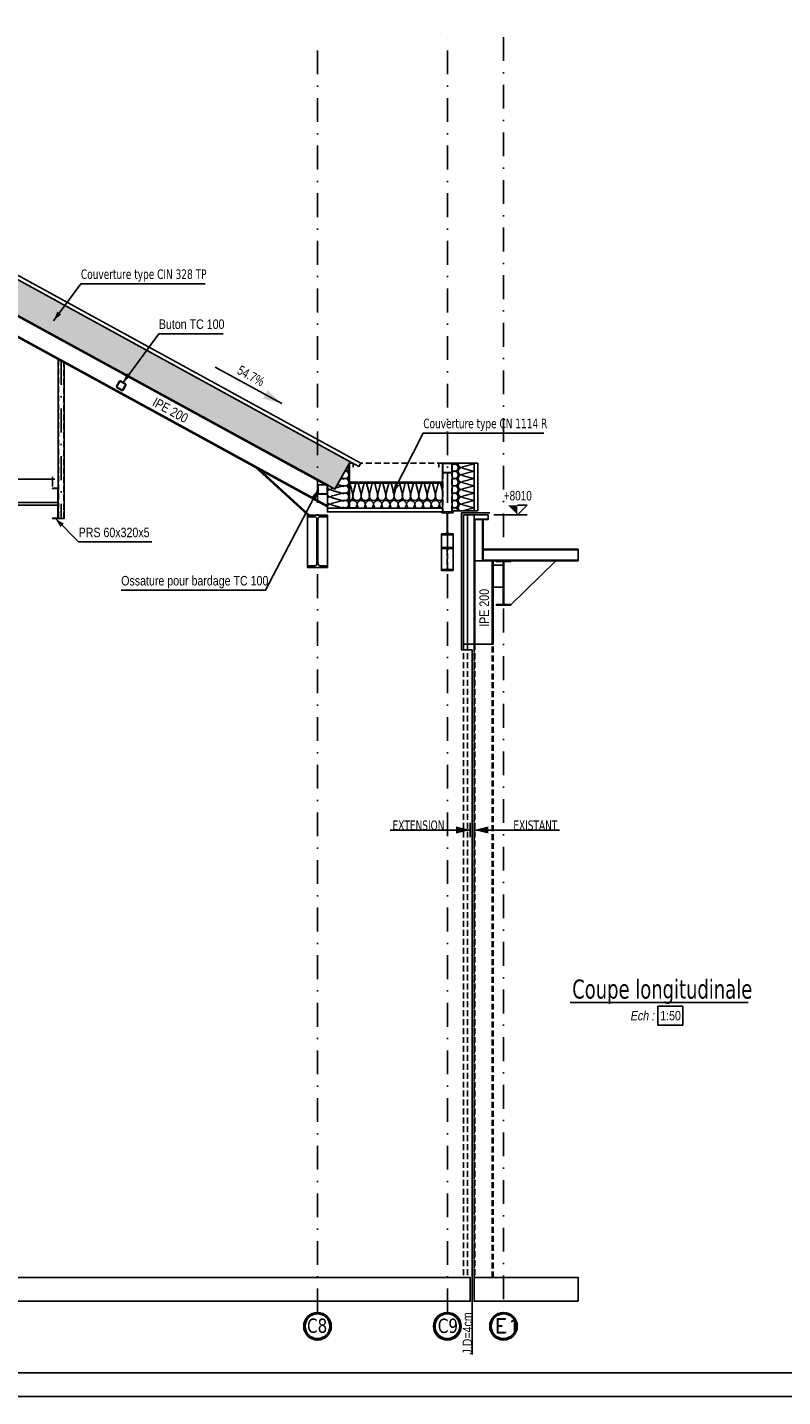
# Model space of a CAD drawing. Extents: x 293186 to 369035, y -341273 to -122059.
# Tile 30 of 64: x 329662 to 337599, y -247460 to -233082. Entities that reach past the tile are written whole.
import ezdxf

# ---------------------------------------------------------------- set-up
doc = ezdxf.new("R2010")
doc.units = 0
doc.header["$LTSCALE"] = 50
for name, pattern in [('CADWORK_21', [0]), ('DASHDOT', [10, 5, -2.5, 0, -2.5]), ('HIDDEN', [1.875, 1.25, -0.625])]:
    doc.linetypes.add(name, pattern=pattern)
doc.layers.get('0').update_dxf_attribs({"color": 1, "linetype": 'CONTINUOUS'})
doc.layers.add('ECHELLE_1_50', color=7, linetype='CONTINUOUS')
doc.styles.add('ARIAL', font='txt')
doc.styles.add('CADWORK5', font='ROMAND', dxfattribs={"width": 0.8})
doc.styles.add('TAHOMA', font='txt')

# ---------------------------------------------------------------- blocks, each defined once
blk = doc.blocks.new('CDWK_EXTR_3')
at = {"color": 0}
blk.add_line((0, 1), (0, -1), dxfattribs=at)
blk.add_solid([(0, 0), (2, 0.5), (2, -0.5)], dxfattribs=at)
blk = doc.blocks.new('CDWK_EXTR_2')
at = {"color": 0}
blk.add_solid([(0, 0), (2, 0.5), (2, -0.5)], dxfattribs=at)
blk = doc.blocks.new('*D188')
at = {"layer": 'ECHELLE_1_50', "color": 150}
for p, q in [((334813, -238199), (334913, -238099)), ((334913, -238099), (334813, -238099)), ((334913, -238199), (334563, -238199))]:
    blk.add_line(p, q, dxfattribs=at)
blk.add_solid([(334813, -238199), (334813, -238099), (334713, -238099)], dxfattribs=at)
at = {"layer": 'ECHELLE_1_50', "color": 26, "style": 'ARIAL', "width": 0.75}
blk.add_text('+8010', height=100, dxfattribs=at).set_placement((334669, -238049))
blk = doc.blocks.new('*D190')
at = {"layer": 'ECHELLE_1_50'}
h = blk.add_hatch(color=150, dxfattribs=at)
edge = h.paths.add_edge_path()
edge.add_arc((328727, -237827), 6.25, 0, 360)
h = blk.add_hatch(color=150, dxfattribs=at)
edge = h.paths.add_edge_path()
edge.add_arc((329927, -237827), 6.25, 0, 360)
at = {"layer": 'ECHELLE_1_50', "color": 150}
for p, q in [((328727, -237802), (328727, -237902)), ((329927, -237802), (329927, -237902)), ((328702, -237827), (329952, -237827))]:
    blk.add_line(p, q, dxfattribs=at)
at = {"layer": 'ECHELLE_1_50', "color": 26, "style": 'ARIAL', "width": 0.75}
blk.add_text('1200', height=100, dxfattribs=at).set_placement((329213, -237777))

msp = doc.modelspace()

# ---------------------------------------------------------------- hatches: boundary and pattern name
at = {"layer": 'ECHELLE_1_50', "linetype": 'CONTINUOUS'}
h = msp.add_hatch(dxfattribs=at)
h.set_pattern_fill('ISOL_01', color=32, angle=-28.6663, style=0, pattern_type=2)
h.set_pattern_definition([(-28.66631, (-6.46, 3.53), (158.30422, 289.55263), [14.731066, -40.269186]), (61.33369, (-26.16, 66.81), (-96.517534, 52.76807), [8.92532, -321.07613]), (61.33369, (131.92, 241.29), (-96.517534, 52.76807), [8.92532, -321.07613]), (76.2661535, (79.152, 32.856), (61.7806357, 342.3222057), [203.26897, -1504.39766]), (46.401224, (81.453, 31.598), (-254.8262923, -236.7802783), [203.26897, -1504.39766]), (-13.411192, (6.463, -3.533), (-96.5175298, 52.7680703), [14.95042, -1239.24805]), (136.078577, (-6.463, 3.533), (-96.5175397, 52.7680522), [14.95042, -1239.24805]), (-13.411192, (185.558, 270.17), (-96.5175298, 52.7680703), [14.95042, -1239.24805]), (-43.9214304, (213.026, 259.635), (96.5175326, -52.768065), [14.95042, -1239.24805]), (2.297445, (21.005, -7), (-96.517551, 52.768078), [14.36288, -627.0446]), (120.369929, (-17.3, 13.943), (-96.517547, 52.7680855), [14.36288, -627.0446]), (2.297445, (171.206, 269.594), (-96.517551, 52.768078), [14.36288, -627.0446]), (-59.630068, (223.794, 249.265), (96.5175506, -52.768079), [14.36288, -627.0446]), (16.333689, (35.36, -6.425), (-96.51756, 52.768083), [12.21431, -454.47822]), (106.333689, (-24.49, 26.296), (-96.51756, 52.768083), [12.21431, -454.47822]), (16.333689, (159.485, 266.16), (-96.51756, 52.768083), [12.21431, -454.47822]), (-73.666311, (231.056, 236.87), (96.51756, -52.768083), [12.21431, -454.47822]), (27.643622, (47.08, -2.99), (-96.517554, 52.768066), [12.81161, -383.80075]), (95.023752, (-27.93, 38.02), (-96.517539, 52.768094), [12.81161, -383.80075]), (27.643622, (148.14, 260.21), (-96.517554, 52.768066), [12.81161, -383.80075]), (-84.976244, (234.49, 225.15), (96.517542, -52.768088), [12.81161, -383.80075]), (42.898737, (58.43, 2.95), (-96.517558, 52.768076), [16.29085, -331.56123]), (79.76864, (-29.05, 50.78), (-96.517553, 52.768086), [16.29085, -331.56123]), (42.898737, (136.2, 249.13), (-96.517558, 52.768076), [16.29085, -331.56123]), (-100.23136, (235.61, 212.39), (96.517553, -52.768086), [16.29085, -331.56123]), (54.993494, (-21.875, 74.643), (-413.126033, -526.3372007), [11.87078, -984.22593]), (67.673884, (74.643, 21.875), (220.0908913, 631.8733793), [11.87078, -984.22593]), (234.993509, (131.92, 241.294), (413.1258927, 526.3373107), [11.87078, -984.22593]), (-112.326116, (131.92, 241.294), (-220.0908913, -631.8733793), [11.87078, -984.22593])])
h.paths.add_polyline_path([(333055, -237642), (328361, -235075), (328361, -235451), (332894, -237930)])
h = msp.add_hatch(dxfattribs=at)
h.set_pattern_fill('ISOL_01', color=32, angle=-90, style=0, pattern_type=2)
h.set_pattern_definition([(-90, (-5e-09, 5.13), (230, 2e-07), [10.267062, -28.06628]), (6e-08, (32.11, 38.33), (-8e-08, 76.666661), [6.22065, -223.779355]), (6e-08, (191.67, 2e-07), (-8e-08, 76.666661), [6.22065, -223.779355]), (14.9324647, (46.556, -37.42), (229.99890126, 76.6708662), [141.671697, -1048.51501]), (-14.9324645, (46.556, -39.247), (-229.9989014, 76.67086575), [141.671697, -1048.51501]), (-74.7448806, (5e-09, -5.134), (2e-06, 76.6666583), [10.419943, -863.714573]), (74.7448884, (-5e-09, 5.134), (-1.23e-05, 76.6666583), [10.419943, -863.714573]), (-74.7448806, (227.258, -23.147), (2e-06, 76.6666583), [10.419943, -863.714573]), (-105.255119, (230, -43.467), (2.1e-06, -76.6666583), [10.419943, -863.714573]), (-59.036243, (2.74, -15.186), (-6e-07, 76.666674), [10.01045, -437.02918]), (59.03624, (2.74, 15.243), (5.5e-06, 76.666674), [10.01045, -437.02918]), (-59.036243, (222.108, -14.563), (-6e-07, 76.666674), [10.01045, -437.02918]), (-120.963757, (227.26, -53.52), (-4e-07, -76.666674), [10.01045, -437.02918]), (-45, (7.89, -23.77), (-8e-08, 76.666681), [8.512967, -316.756166]), (45, (7.89, 23.77), (-8e-08, 76.666681), [8.512967, -316.756166]), (-45, (216.09, -8.544), (-8e-08, 76.666681), [8.512967, -316.756166]), (-135, (222.11, -62.104), (8e-08, -76.666681), [8.512967, -316.756166]), (-33.690067, (13.91, -29.79), (-9e-06, 76.666672), [8.929267, -267.496325]), (33.690064, (13.91, 29.79), (1.4e-05, 76.666672), [8.929267, -267.496325]), (-33.690067, (208.66, -3.59), (-9e-06, 76.666672), [8.929267, -267.496325]), (-146.309933, (216.09, -68.12), (-9e-06, -76.666672), [8.929267, -267.496325]), (-18.434952, (21.34, -34.74), (-4e-06, 76.666677), [11.35418, -231.087122]), (18.434952, (21.34, 34.74), (4e-06, 76.666677), [11.35418, -231.087122]), (-18.434952, (197.89, 2e-07), (-4e-06, 76.666677), [11.35418, -231.087122]), (-161.565048, (208.66, -73.076), (-4e-06, -76.666677), [11.35418, -231.087122]), (-6.3401946, (38.333, 38.333), (-460.0000316, 76.6666893), [8.273537, -685.97266]), (6.340195, (38.333, -38.333), (460.0000315, 76.6666902), [8.273537, -685.97266]), (173.6598206, (191.667, 2e-07), (460.000052, -76.6665668), [8.273537, -685.97266]), (-173.659805, (191.667, 2e-07), (-460.0000315, -76.6666902), [8.273537, -685.97266])])
h.paths.add_polyline_path([(333046, -238129), (333046, -237659), (332894, -237930), (332894, -237930), (332816, -237887), (332816, -238129)])
for points in [[(333146, -238129), (333046, -238129), (333046, -237859), (333046, -237659), (333086, -237659), (333086, -237699), (333085, -237699), (333085, -237659), (333046, -237659), (333046, -237859), (333046, -238128), (333146, -238128)], [(333926, -238129), (334026, -238129), (334026, -237859), (334026, -237659), (333986, -237659), (333986, -237699), (333986, -237699), (333986, -237659), (334025, -237659), (334025, -237859), (334025, -238128), (333926, -238128)]]:
    msp.add_hatch(color=3, dxfattribs=at).paths.add_polyline_path(points)
h = msp.add_hatch(dxfattribs=at)
h.set_pattern_fill('ISOL_01', color=32, angle=-90, style=0, pattern_type=2)
h.set_pattern_definition([(-90, (-3e-09, 5.13), (230, 1e-07), [10.267062, -28.06628]), (3e-08, (32.11, 38.33), (-4e-08, 76.666661), [6.22065, -223.779355]), (3e-08, (191.67, 1e-07), (-4e-08, 76.666661), [6.22065, -223.779355]), (14.9324646, (46.556, -37.42), (229.9989013, 76.6708661), [141.671697, -1048.51501]), (-14.9324646, (46.556, -39.247), (-229.9989014, 76.67086586), [141.671697, -1048.51501]), (-74.7448806, (3e-09, -5.134), (2e-06, 76.6666583), [10.419943, -863.714573]), (74.7448883, (-3e-09, 5.134), (-1.23e-05, 76.6666583), [10.419943, -863.714573]), (-74.7448806, (227.258, -23.147), (2e-06, 76.6666583), [10.419943, -863.714573]), (-105.2551193, (230, -43.467), (2.1e-06, -76.6666583), [10.419943, -863.714573]), (-59.036243, (2.74, -15.186), (-6e-07, 76.666674), [10.01045, -437.02918]), (59.03624, (2.74, 15.243), (5.6e-06, 76.666674), [10.01045, -437.02918]), (-59.036243, (222.108, -14.563), (-6e-07, 76.666674), [10.01045, -437.02918]), (-120.963757, (227.26, -53.52), (-5e-07, -76.666674), [10.01045, -437.02918]), (-45, (7.89, -23.77), (-4e-08, 76.666681), [8.512967, -316.756166]), (45, (7.89, 23.77), (-4e-08, 76.666681), [8.512967, -316.756166]), (-45, (216.09, -8.544), (-4e-08, 76.666681), [8.512967, -316.756166]), (-135, (222.11, -62.104), (4e-08, -76.666681), [8.512967, -316.756166]), (-33.690067, (13.91, -29.79), (-9e-06, 76.666672), [8.929267, -267.496325]), (33.690064, (13.91, 29.79), (1.4e-05, 76.666672), [8.929267, -267.496325]), (-33.690067, (208.66, -3.59), (-9e-06, 76.666672), [8.929267, -267.496325]), (-146.309933, (216.09, -68.12), (-9e-06, -76.666672), [8.929267, -267.496325]), (-18.434952, (21.34, -34.74), (-4e-06, 76.666677), [11.35418, -231.087122]), (18.434952, (21.34, 34.74), (4e-06, 76.666677), [11.35418, -231.087122]), (-18.434952, (197.89, 1e-07), (-4e-06, 76.666677), [11.35418, -231.087122]), (-161.565048, (208.66, -73.076), (-4e-06, -76.666677), [11.35418, -231.087122]), (-6.340195, (38.333, 38.333), (-460.0000316, 76.6666895), [8.273537, -685.97266]), (6.340195, (38.333, -38.333), (460.0000315, 76.66669), [8.273537, -685.97266]), (173.6598206, (191.667, 1e-07), (460.000052, -76.666567), [8.273537, -685.97266]), (-173.659805, (191.667, 1e-07), (-460.0000315, -76.66669), [8.273537, -685.97266])])
h.paths.add_polyline_path([(334356, -238159), (334356, -237659), (334126, -237659), (334126, -238159)])
h = msp.add_hatch(dxfattribs=at)
h.set_pattern_fill('ISOL_01', color=32, angle=0.0037, style=0, pattern_type=2)
h.set_pattern_definition([(0.00372, (-5.8, -0.0004), (-0.01689, 259.90477), [11.601993, -31.715478]), (90.003723, (-43.32, 36.285), (-86.634916, -0.00563), [7.02946, -252.87531]), (90.003723, (-0.01, 216.59), (-86.634916, -0.00563), [7.02946, -252.87531]), (104.9361874, (42.282, 52.612), (-86.6565549, 259.8978958), [160.091954, -1184.843695]), (75.071258, (44.346, 52.612), (-86.62278024, -259.9091547), [160.091954, -1184.843695]), (15.258842, (5.8, 0.0004), (-86.6349129, -0.0056268), [11.77475, -976.01537]), (164.748611, (-5.8, -0.0004), (-86.6349129, -0.005643), [11.77475, -976.01537]), (15.258842, (26.14, 256.808), (-86.6349129, -0.0056268), [11.77475, -976.01537]), (-15.2513965, (49.102, 259.908), (86.6349129, 0.0056315), [11.77475, -976.01537]), (30.96748, (17.16, 3.1), (-86.6349305, -0.0056297), [11.312017, -493.852033]), (149.039962, (-17.225, 3.097), (-86.6349305, -0.005623), [11.312017, -493.852033]), (30.96748, (16.44, 250.988), (-86.6349305, -0.0056297), [11.312017, -493.852033]), (-30.960034, (60.46, 256.81), (86.6349305, 0.0056286), [11.312017, -493.852033]), (45.003723, (26.86, 8.92), (-86.634938, -0.005629), [9.61983, -357.941034]), (135.003723, (-26.86, 8.916), (-86.634938, -0.005629), [9.61983, -357.941034]), (45.003723, (9.64, 244.185), (-86.634938, -0.005629), [9.61983, -357.941034]), (-44.996277, (70.16, 250.99), (86.634938, 0.005629), [9.61983, -357.941034]), (56.313656, (33.66, 15.72), (-86.634928, -0.005639), [10.09026, -302.27639]), (123.693786, (-33.664, 15.72), (-86.634928, -0.005614), [10.09026, -302.27639]), (56.313656, (4.04, 235.79), (-86.634928, -0.005639), [10.09026, -302.27639]), (-56.30621, (76.965, 244.19), (86.634928, 0.005619), [10.09026, -302.27639]), (71.56877, (39.26, 24.12), (-86.634934, -0.005633), [12.83046, -261.13324]), (108.438675, (-39.26, 24.11), (-86.634934, -0.005625), [12.83046, -261.13324]), (71.56877, (-0.015, 223.62), (-86.634934, -0.005633), [12.83046, -261.13324]), (-71.561325, (82.56, 235.794), (86.634934, 0.005625), [12.83046, -261.13324]), (83.663528, (-43.32, 43.315), (-86.6011735, -519.8151984), [9.34927, -775.163326]), (96.3439175, (43.315, 43.32), (-86.6687232, 519.80394), [9.34927, -775.163326]), (263.663543, (-0.014, 216.587), (86.601035, 519.8152214), [9.34927, -775.163326]), (-83.6560825, (-0.014, 216.587), (86.6687232, -519.80394), [9.34927, -775.163326])])
h.paths.add_polyline_path([(334026, -237869), (333046, -237869), (333046, -238129), (334026, -238129)])
h = msp.add_hatch(dxfattribs=at)
h.set_pattern_fill('ANSI31', color=5, scale=62.992521, style=0, pattern_type=2)
h.set_pattern_definition([(45, (0, 0), (141.42136, -141.42136), [])])
h.paths.add_polyline_path([(334506, -238199), (334506, -238249), (334356, -238249), (334356, -238199), (334357, -238199), (334357, -238247), (334504, -238247), (334504, -238199)])

# ---------------------------------------------------------------- linework, layer by layer
at = {"layer": 'ECHELLE_1_50', "color": 158, "linetype": 'DASHDOT'}
for p, q in [((332711, -246576), (332711, -233104)), ((334076, -246576), (334076, -233104))]:
    msp.add_line(p, q, dxfattribs=at)
at = {"layer": 'ECHELLE_1_50', "color": 3, "linetype": 'DASHDOT'}
msp.add_line((334666, -233184), (334666, -246576), dxfattribs=at)
at = {"layer": 'ECHELLE_1_50', "color": 146, "linetype": 'CONTINUOUS'}
for p, q in [((332816, -237897), (328731, -235663)), ((328735, -235874), (332816, -238105)), ((332055, -237699, 2540), (332606, -238202, 2540)), ((332098, -237722, 2540), (332626, -238204, 2540))]:
    msp.add_line(p, q, dxfattribs=at)
at = {"layer": 'ECHELLE_1_50', "color": 54, "linetype": 'HIDDEN'}
for p, q in [((329990, -236570), (329990, -238240)), ((330044, -238240), (330044, -236600)), ((334029, -237759), (334029, -238169)), ((334123, -238169), (334123, -237759))]:
    msp.add_line(p, q, dxfattribs=at)
at = {"layer": 'ECHELLE_1_50', "color": 54, "linetype": 'DASHDOT'}
for p, q in [((330017, -236585), (330017, -238240)), ((334076, -237759), (334076, -238169))]:
    msp.add_line(p, q, dxfattribs=at)
at = {"layer": 'ECHELLE_1_50', "color": 150, "linetype": 'CONTINUOUS'}
msp.add_line((331636, -236648), (332338, -237032), dxfattribs=at)
at = {"layer": 'ECHELLE_1_50', "color": 32, "linetype": 'HIDDEN'}
msp.add_line((334032, -237659), (333164, -237659), dxfattribs=at)
at = {"layer": 'ECHELLE_1_50', "color": 32}
for p, q in [((334396, -237659), (334120, -237659)), ((334126, -237659), (334126, -238159)), ((334356, -238159), (334356, -237659)), ((334396, -238159), (334396, -237659)), ((334396, -238159), (334126, -238159))]:
    msp.add_line(p, q, dxfattribs=at)
at = {"layer": 'ECHELLE_1_50', "color": 141}
for p, q in [((332606, -238220), (332606, -238735)), ((332606, -238220), (332606, -238735)), ((332816, -238220), (332816, -238735))]:
    msp.add_line(p, q, dxfattribs=at)
at = {"layer": 'ECHELLE_1_50', "color": 2}
for p, q in [((334246, -238199), (334246, -239559)), ((334246, -238199), (334506, -238199)), ((334286, -238199), (334286, -239559)), ((334356, -239559), (334356, -238199)), ((334246, -239559), (334356, -239559))]:
    msp.add_line(p, q, dxfattribs=at)
at = {"layer": 'ECHELLE_1_50', "color": 5, "linetype": 'CONTINUOUS'}
for p, q in [((334364, -238683), (334364, -238249)), ((334444, -238249), (334444, -238683)), ((334452, -238568), (335450, -238568)), ((335450, -238676), (334452, -238676)), ((334364, -238683), (334364, -239559)), ((334547, -239559), (334547, -238683))]:
    msp.add_line(p, q, dxfattribs=at)
at = {"layer": 'ECHELLE_1_50', "color": 5}
for p, q in [((334741, -239149), (335216, -238683)), ((334356, -239559), (334556, -239559))]:
    msp.add_line(p, q, dxfattribs=at)
at = {"layer": 'ECHELLE_1_50', "color": 2, "linetype": 'HIDDEN'}
for p, q in [((334246, -239559), (334246, -246209)), ((334286, -239559), (334286, -246209)), ((334356, -246209), (334356, -239559))]:
    msp.add_line(p, q, dxfattribs=at)
at = {"layer": 'ECHELLE_1_50', "color": 5, "linetype": 'HIDDEN'}
for p, q in [((334364, -239559), (334364, -246209)), ((334547, -246209), (334547, -239559))]:
    msp.add_line(p, q, dxfattribs=at)
at = {"layer": 'ECHELLE_1_50', "color": 9}
for p, q in [((334316, -241510), (333474, -241510)), ((334356, -241510), (335256, -241510))]:
    msp.add_line(p, q, dxfattribs=at)
at = {"layer": 'ECHELLE_1_50', "color": 96, "linetype": 'CONTINUOUS'}
msp.add_line((335368, -243320), (337237, -243320), dxfattribs=at)
at = {"layer": 'ECHELLE_1_50', "color": 7, "linetype": 'CONTINUOUS'}
for p, q in [((336551, -243359), (336288, -243359)), ((336288, -243359), (336288, -243559)), ((336551, -243559), (336551, -243359)), ((336288, -243559), (336551, -243559))]:
    msp.add_line(p, q, dxfattribs=at)
at = {"layer": 'ECHELLE_1_50', "color": 32, "linetype": 'CONTINUOUS'}
for points in [[(293186, -205510), (368085, -205510), (368085, -247460), (293186, -247460), (293186, -205510)], [(293436, -205760), (367835, -205760), (367835, -247210), (293436, -247210), (293436, -205760)]]:
    msp.add_lwpolyline(points, dxfattribs=at)
for points in [[(333165, -237656), (328361, -235030), (328361, -235075), (333146, -237691)], [(333055, -237642), (328361, -235075), (328361, -235451), (332894, -237930)], [(333046, -238129), (333046, -237659), (332894, -237930), (332894, -237930), (332816, -237887), (332816, -238129)], [(334356, -238159), (334356, -237659), (334126, -237659), (334126, -238159)], [(334026, -237869), (334026, -237859), (333046, -237859), (333046, -237869)], [(334026, -237869), (333046, -237869), (333046, -238129), (334026, -238129)], [(332816, -238129), (332816, -238169), (334026, -238169), (334026, -238129)]]:
    msp.add_lwpolyline(points, close=True, dxfattribs=at)
at = {"layer": 'ECHELLE_1_50', "color": 146, "linetype": 'CONTINUOUS'}
msp.add_lwpolyline([(332816, -237887), (328731, -235654), (328731, -235882), (332816, -238115), (332816, -237887)], dxfattribs=at)
at = {"layer": 'ECHELLE_1_50', "color": 7, "linetype": 'CONTINUOUS'}
for points in [[(329937, -236162), (330225, -235773), (331529, -235773)], [(330668, -236809), (331044, -236298), (331719, -236298)], [(333504, -237969), (333823, -237341), (335091, -237341)], [(332719, -237934), (332165, -238992), (330648, -238992)], [(329957, -238240), (330201, -238485), (330970, -238485)]]:
    msp.add_lwpolyline(points, dxfattribs=at)
at = {"layer": 'ECHELLE_1_50', "color": 54, "linetype": 'CONTINUOUS'}
for points in [[(329987, -236569), (329987, -238240), (330047, -238240), (330047, -236601)], [(334026, -237759), (334026, -238169), (334126, -238169), (334126, -237759), (334026, -237759)]]:
    msp.add_lwpolyline(points, dxfattribs=at)
at = {"layer": 'ECHELLE_1_50', "color": 136, "linetype": 'CONTINUOUS'}
for points in [[(330668, -236809), (330642, -236794, 0.4142), (330629, -236798), (330598, -236850, 0.4142), (330602, -236864)], [(330630, -236874), (330604, -236859, -0.4142), (330603, -236852), (330633, -236800, -0.4142), (330640, -236799), (330666, -236814)], [(330602, -236864), (330654, -236894, 0.4142), (330668, -236890), (330698, -236838, 0.4142), (330694, -236825), (330668, -236809)], [(330666, -236814), (330692, -236829, -0.4142), (330693, -236836), (330663, -236888, -0.4142), (330656, -236889), (330630, -236874)]]:
    msp.add_lwpolyline(points, format="xyb", dxfattribs=at)
at = {"layer": 'ECHELLE_1_50', "color": 3, "linetype": 'CONTINUOUS', "elevation": 2540}
for points in [[(333146, -238129), (333046, -238129), (333046, -237859), (333046, -237659), (333086, -237659), (333086, -237699), (333085, -237699), (333085, -237659), (333046, -237659), (333046, -237859), (333046, -238128), (333146, -238128)], [(333926, -238129), (334026, -238129), (334026, -237859), (334026, -237659), (333986, -237659), (333986, -237699), (333986, -237699), (333986, -237659), (334025, -237659), (334025, -237859), (334025, -238128), (333926, -238128)]]:
    msp.add_lwpolyline(points, close=True, dxfattribs=at)
at = {"layer": 'ECHELLE_1_50', "color": 54, "linetype": 'CONTINUOUS'}
for points in [[(334076, -237659), (334032, -237659, 0.4142), (334026, -237665), (334026, -237753, 0.4142), (334032, -237759)], [(334076, -237756), (334032, -237756, -0.4142), (334029, -237753), (334029, -237665, -0.4142), (334032, -237662), (334076, -237662)], [(334032, -237759), (334120, -237759, 0.4142), (334126, -237753), (334126, -237665, 0.4142), (334120, -237659), (334076, -237659)], [(334076, -237662), (334120, -237662, -0.4142), (334123, -237665), (334123, -237753, -0.4142), (334120, -237756), (334076, -237756)], [(332766, -237884), (332722, -237884, 0.4142), (332716, -237890), (332716, -237978, 0.4142), (332722, -237984)], [(332766, -237981), (332722, -237981, -0.4142), (332719, -237978), (332719, -237890, -0.4142), (332722, -237887), (332766, -237887)], [(332722, -237984), (332810, -237984, 0.4142), (332816, -237978), (332816, -237890, 0.4142), (332810, -237884), (332766, -237884)], [(332766, -237887), (332810, -237887, -0.4142), (332813, -237890), (332813, -237978, -0.4142), (332810, -237981), (332766, -237981)]]:
    msp.add_lwpolyline(points, format="xyb", dxfattribs=at)
at = {"layer": 'ECHELLE_1_50', "color": 5, "linetype": 'CONTINUOUS'}
for points in [[(329927, -237920), (329987, -237920), (329987, -238240), (329927, -238240), (329927, -238235), (329982, -238235), (329982, -237925), (329927, -237925)], [(334506, -238199), (334506, -238249), (334356, -238249), (334356, -238199), (334357, -238199), (334357, -238247), (334504, -238247), (334504, -238199)], [(334664, -238730), (334664, -238961), (334556, -238961), (334556, -238730)], [(334741, -238683), (334591, -238683), (334591, -238691), (334741, -238691)], [(334668, -238691), (334664, -238691), (334664, -239141), (334668, -239141)], [(334741, -239141), (334591, -239141), (334591, -239149), (334741, -239149)]]:
    msp.add_lwpolyline(points, close=True, dxfattribs=at)
at = {"layer": 'ECHELLE_1_50', "color": 141, "linetype": 'CONTINUOUS'}
for points in [[(332816, -238203), (332606, -238203), (332606, -238220), (332681, -238220, -0.414214), (332705, -238244)], [(332705, -238244), (332705, -238711, -0.414214), (332681, -238735), (332606, -238735), (332606, -238753), (332651, -238753), (332771, -238753), (332816, -238753), (332816, -238735), (332740, -238735, -0.414214), (332716, -238711), (332716, -238244, -0.414214), (332740, -238220), (332816, -238220), (332816, -238203)], [(334079, -238384), (334079, -238193, -0.414214), (334094, -238178), (334136, -238178), (334136, -238169), (334110, -238169), (334042, -238169), (334016, -238169), (334016, -238178), (334058, -238178, -0.414214), (334073, -238193), (334073, -238384, -0.414214), (334058, -238399), (334016, -238399), (334016, -238409)], [(334016, -238409), (334136, -238409), (334136, -238399), (334094, -238399, -0.414214), (334079, -238384)]]:
    msp.add_lwpolyline(points, format="xyb", dxfattribs=at)
at = {"layer": 'ECHELLE_1_50', "color": 190, "linetype": 'CADWORK_21'}
msp.add_lwpolyline([(334336, -247019), (334336, -239619), (334226, -239619), (334226, -238179), (334521, -238179)], dxfattribs=at)
at = {"layer": 'ECHELLE_1_50', "color": 5, "linetype": 'CONTINUOUS'}
for points in [[(334356, -238683), (334356, -238249), (334452, -238249), (334452, -238683), (334356, -238683)], [(335450, -238682), (334452, -238682), (334452, -238562), (335450, -238562), (335450, -238682)], [(334556, -239559), (334556, -238683), (334356, -238683), (334356, -239559), (334556, -239559)]]:
    msp.add_lwpolyline(points, dxfattribs=at)
at = {"layer": 'ECHELLE_1_50', "color": 141, "linetype": 'CONTINUOUS'}
msp.add_lwpolyline([(334016, -238409), (334136, -238409), (334136, -238785), (334016, -238785)], close=True, dxfattribs=at)
at = {"layer": 'ECHELLE_1_50', "color": 141, "linetype": 'HIDDEN'}
for points in [[(334079, -238761), (334079, -238570, -0.414214), (334094, -238555), (334136, -238555), (334136, -238545), (334110, -238545), (334042, -238545), (334016, -238545), (334016, -238555), (334058, -238555, -0.414214), (334073, -238570), (334073, -238761, -0.414214), (334058, -238776), (334016, -238776), (334016, -238785)], [(334016, -238785), (334136, -238785), (334136, -238776), (334094, -238776, -0.414214), (334079, -238761)]]:
    msp.add_lwpolyline(points, format="xyb", dxfattribs=at)
at = {"layer": 'ECHELLE_1_50', "color": 5, "linetype": 'HIDDEN'}
msp.add_lwpolyline([(334556, -246209), (334556, -239559), (334356, -239559), (334356, -246209), (334556, -246209)], dxfattribs=at)
at = {"layer": 'ECHELLE_1_50', "color": 9, "linetype": 'CONTINUOUS'}
for points in [[(294166, -246459), (334316, -246459), (334316, -246209), (294166, -246209)], [(335450, -246459), (335450, -246209), (334356, -246209), (334356, -246459)]]:
    msp.add_lwpolyline(points, close=True, dxfattribs=at)
at = {"layer": 'ECHELLE_1_50', "color": 158, "linetype": 'CONTINUOUS'}
for centre, radius in [((332711, -246721), 145), ((334076, -246721), 145), ((332711, -246721), 130), ((334076, -246721), 130)]:
    msp.add_circle(centre, radius, dxfattribs=at)
at = {"layer": 'ECHELLE_1_50', "color": 3, "linetype": 'CONTINUOUS'}
for radius in [145, 130]:
    msp.add_circle((334666, -246721), radius, dxfattribs=at)
at = {"layer": 'ECHELLE_1_50', "color": 7, "linetype": 'CONTINUOUS'}
msp.add_3dface([(328727, -238070, 2540), (329987, -238070, 2540), (329987, -238100, 2540), (328727, -238100, 2540)], dxfattribs=at)

# ---------------------------------------------------------------- block references
at = {"layer": 'ECHELLE_1_50', "color": 7, "linetype": 'CONTINUOUS', "xscale": 50, "yscale": 50, "zscale": 50}
for p, rotation in [((329937, -236162), 53.52397092), ((330668, -236809), 53.69250483), ((332719, -237934), 242.36460198), ((333504, -237969), 63.07234059), ((329957, -238240), 314.89657402)]:
    msp.add_blockref('CDWK_EXTR_2', p, dxfattribs=dict(at, rotation=rotation))
at = {"layer": 'ECHELLE_1_50', "color": 150, "linetype": 'CONTINUOUS', "xscale": 100, "yscale": 100, "zscale": 100, "rotation": 151.33368925}
msp.add_blockref('CDWK_EXTR_2', (332338, -237032), dxfattribs=at)
at = {"layer": 'ECHELLE_1_50', "color": 0}
for name in ['*D190', '*D188']:
    msp.add_blockref(name, (0, 0), dxfattribs=at)
at = {"layer": 'ECHELLE_1_50', "color": 9, "xscale": 75, "yscale": 75, "zscale": 75, "rotation": 180}
msp.add_blockref('CDWK_EXTR_3', (334316, -241510), dxfattribs=at)
at = {"layer": 'ECHELLE_1_50', "color": 9, "xscale": 75, "yscale": 75, "zscale": 75}
msp.add_blockref('CDWK_EXTR_3', (334356, -241510), dxfattribs=at)

# ---------------------------------------------------------------- texts
at = {"layer": 'ECHELLE_1_50', "color": 32, "style": 'TAHOMA', "width": 0.8}
for s, p in [('Couverture type CIN 328 TP', (330225, -235723)), ('Couverture type CN 1114 R', (333823, -237291))]:
    msp.add_text(s, height=100, dxfattribs=at).set_placement(p)
at = {"layer": 'ECHELLE_1_50', "color": 7, "width": 0.8}
for s, style, p in [('Buton TC 100', 'ARIAL', (331044, -236248)), ('PRS 60x320x5', 'ARIAL', (330201, -238435)), ('Ossature pour bardage TC 100', 'ARIAL', (330648, -238942)), ('EXTENSION', 'TAHOMA', (333500, -241510)), ('EXISTANT', 'TAHOMA', (334769, -241510)), ('1:50', 'ARIAL', (336313, -243509))]:
    msp.add_text(s, height=100, dxfattribs=dict(at, style=style)).set_placement(p)
at = {"layer": 'ECHELLE_1_50', "color": 26, "style": 'ARIAL', "width": 0.75}
msp.add_text('54.7%', height=100, rotation=331.3337, dxfattribs=at).set_placement((331858, -236713))
at = {"layer": 'ECHELLE_1_50', "color": 7, "style": 'ARIAL', "width": 0.8}
for rotation, p in [(331.3337, (330967, -237049)), (90, (334513, -239376))]:
    msp.add_text('IPE 200', height=100, rotation=rotation, dxfattribs=at).set_placement(p)
at = {"layer": 'ECHELLE_1_50', "color": 96}
for s, height, style, width, p in [('Coupe longitudinale', 200, 'TAHOMA', 0.8, (335388, -243280)), ("C8'", 150, 'TAHOMA', 0.9, (332601, -246790)), ('C9', 150, 'TAHOMA', 0.9, (333975, -246791)), ('E1', 150, 'CADWORK5', 1.125, (334570, -246790))]:
    msp.add_text(s, height=height, dxfattribs=dict(at, style=style, width=width)).set_placement(p)
at = {"layer": 'ECHELLE_1_50', "color": 7, "style": 'ARIAL', "oblique": 10, "width": 0.8}
msp.add_text('Ech :', height=100, dxfattribs=at).set_placement((335996, -243509))
at = {"layer": 'ECHELLE_1_50', "color": 190, "style": 'ARIAL', "width": 0.8}
msp.add_text('J.D=4cm', height=100, rotation=90, dxfattribs=at).set_placement((334336, -247019))

doc.saveas('drawing.dxf')
